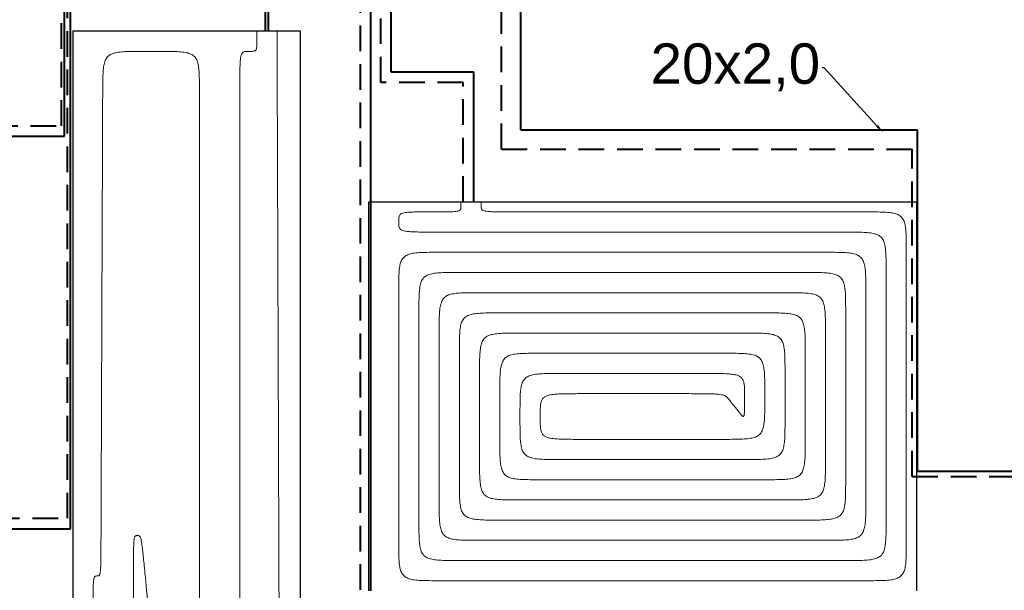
# Model space of a CAD drawing. Header units: millimetres. Extents: x 206445 to 335272, y 14092 to 100072.
# Tile 17 of 38: x 312843 to 317714, y 46504 to 49330. Entities that reach past the tile are written whole.
import ezdxf
from ezdxf import colors
from ezdxf.entities.mleader import LeaderData, LeaderLine
from ezdxf.lldxf.tags import DXFTag
from ezdxf.math import Vec2, Vec3

# ---------------------------------------------------------------- set-up
doc = ezdxf.new("R2010")
doc.units = ezdxf.units.MM
doc.linetypes.add('DASHED', pattern=[19.05, 12.7, -6.35])
for name, color, linetype, lineweight in [('IS - opis odnośnik 013', 230, 'Continuous', 13), ('IS_Rys.pętli_o.p._Powrót', 251, 'DASH', 0), ('IS_Rys.pętli_o.p._Zasilanie', 76, 'SOLID', 0)]:
    doc.layers.add(name, color=color, linetype=linetype, lineweight=lineweight)
doc.layers.add('IS_Ogrzewanie_płaszczyznowe', color=7, linetype='SOLID', true_color=0x008000)
doc.layers.add('IS_Powrót', color=5, linetype='DASHED', lineweight=35, true_color=0x0000ff)
doc.layers.add('IS_Zasilanie', color=1, linetype='SOLID', lineweight=35, true_color=0xff0000)
doc.styles.get("Standard").update_dxf_attribs({"font": 'arial.ttf'})
tags = doc.linetypes.add('DASH', pattern=[15, 10, -5]).pattern_tags.tags
tags[6:7] = [DXFTag(74, 4), DXFTag(75, 0), DXFTag(340, '0'), DXFTag(46, 0.0), DXFTag(50, 0.0), DXFTag(44, 0.0), DXFTag(45, 0.0)]
tags[4:5] = [DXFTag(74, 4), DXFTag(75, 0), DXFTag(340, '0'), DXFTag(46, 0.0), DXFTag(50, 0.0), DXFTag(44, 0.0), DXFTag(45, 0.0)]
tags = doc.linetypes.add('SOLID', pattern=[10, 10, 0]).pattern_tags.tags
tags[6:7] = [DXFTag(74, 4), DXFTag(75, 0), DXFTag(340, '0'), DXFTag(46, 0.0), DXFTag(50, 0.0), DXFTag(44, 0.0), DXFTag(45, 0.0)]
tags[4:5] = [DXFTag(74, 4), DXFTag(75, 0), DXFTag(340, '0'), DXFTag(46, 0.0), DXFTag(50, 0.0), DXFTag(44, 0.0), DXFTag(45, 0.0)]

msp = doc.modelspace()

# ---------------------------------------------------------------- linework, layer by layer
at = {"layer": 'IS_Ogrzewanie_płaszczyznowe'}
for p, q in [((314232.1, 49272.9), (313106.1, 49272.9)), ((313106.1, 49272.9), (313106.1, 44618.9)), ((314232.1, 44618.9), (314232.1, 49272.9)), ((314570, 46501.9), (314570, 48428.1)), ((314570, 48428.1), (317279, 48428.1)), ((317279, 48428.1), (317279, 46501.9))]:
    msp.add_line(p, q, dxfattribs=at)
at = {"layer": 'IS_Powrót', "color": 4, "lineweight": 40, "ltscale": 10}
for p, q in [((314528.9, 46506.5), (314528.9, 49942)), ((314628.9, 49019.2), (314628.9, 49942)), ((313049.2, 48804.5), (313049.2, 49865.9)), ((313079.2, 46860.8), (313079.2, 49765.9)), ((314058.5, 49272.9), (314058.5, 49665.9)), ((315037.7, 49019.2), (314628.9, 49019.2)), ((315037.7, 48428.1), (315037.7, 49019.2)), ((312706.7, 48804.5), (313049.2, 48804.5)), ((312715.3, 46860.8), (313079.2, 46860.8))]:
    msp.add_line(p, q, dxfattribs=at)
at = {"layer": 'IS_Powrót', "lineweight": 40, "ltscale": 10}
for p, q in [((315226.5, 48688.7), (315226.5, 49679.4)), ((315226.5, 48688.7, 0), (317258, 48688.7, 0)), ((317258, 47068.6), (317258, 48688.7)), ((317258, 47068.6), (320308.1, 47068.6))]:
    msp.add_line(p, q, dxfattribs=at)
at = {"layer": 'IS_Rys.pętli_o.p._Powrót', "ltscale": 10}
for points, knots in [([(314116.2, 49272.9), (314116.4, 49239.1), (314116.8, 49112.6), (314117.7, 48847.7), (314119.1, 48445.3), (314120.9, 47944.8), (314122.8, 47385.4), (314124.9, 46806.4), (314126.8, 46247), (314128.6, 45746.5), (314130, 45344.2), (314130.9, 45079.2), (314131.3, 44952.7), (314131.4, 44918.9)], [0, 0, 0, 0, 10.140861, 37.946448, 79.491266, 130.84982, 188.096616, 247.30616, 304.552956, 355.91151, 397.456328, 425.261915, 435.402776, 435.402776, 435.402776, 435.402776]), ([(313253.8, 48972.9), (313253.9, 48989.5), (313253.9, 49019.6), (313254.9, 49060.7), (313257.4, 49093.8), (313262.6, 49120.1), (313271.8, 49140.6), (313286.7, 49155.5), (313307.4, 49164.7), (313333.6, 49169.7), (313366.7, 49172.2), (313407.8, 49172.9), (313438, 49172.9), (313454.5, 49172.9)], [0, 0, 0, 0, 4.973784, 9.047666, 12.321925, 14.923574, 17.043756, 18.981201, 21.101384, 23.703033, 26.977291, 31.051174, 36.024958, 36.024958, 36.024958, 36.024958]), ([(313454.5, 49172.9), (313455.1, 49172.9), (313457.4, 49172.9), (313462.1, 49172.9), (313469.3, 49172.9), (313478.2, 49172.9), (313488.2, 49172.9), (313498.5, 49172.9), (313508.5, 49172.9), (313517.4, 49172.9), (313524.6, 49172.9), (313529.3, 49172.9), (313531.5, 49172.9), (313532.1, 49172.9)], [0, 0, 0, 0, 0.180736, 0.676304, 1.416739, 2.332081, 3.352367, 4.407633, 5.427919, 6.343261, 7.083696, 7.579264, 7.76, 7.76, 7.76, 7.76]), ([(313532.1, 49172.9), (313548.7, 49172.9), (313578.9, 49172.9), (313619.9, 49172.2), (313653, 49169.7), (313679.3, 49164.7), (313699.9, 49155.5), (313714.8, 49140.6), (313723.9, 49120.1), (313729, 49093.8), (313731.4, 49060.7), (313732.2, 49019.6), (313732.1, 48989.5), (313732.1, 48972.9)], [0, 0, 0, 0, 4.973727, 9.047211, 12.320392, 14.919985, 17.03704, 18.970826, 21.087881, 23.687474, 26.960655, 31.034139, 36.007866, 36.007866, 36.007866, 36.007866]), ([(313245.5, 46775.2), (313245.5, 46792.3), (313245.8, 46856.1), (313246.3, 46989.8), (313247, 47192.9), (313248, 47445.6), (313249.1, 47727.9), (313250.2, 48020.2), (313251.2, 48302.5), (313252.2, 48555.2), (313253, 48758.3), (313253.5, 48892), (313253.7, 48955.8), (313253.8, 48972.9)], [0, 0, 0, 0, 5.1187, 19.153845, 40.124004, 66.047743, 94.94363, 124.830234, 153.726121, 179.64986, 200.620018, 214.655164, 219.773864, 219.773864, 219.773864, 219.773864]), ([(313732.1, 48972.9), (313732.1, 48944.5), (313732.1, 48838.4), (313732.1, 48616), (313732.1, 48278.3), (313732.1, 47858.3), (313732.1, 47388.9), (313732.1, 46902.9), (313732.1, 46433.5), (313732.1, 46013.5), (313732.1, 45675.8), (313732.1, 45453.4), (313732.1, 45347.3), (313732.1, 45318.9)], [0, 0, 0, 0, 8.510443, 31.84553, 66.710894, 109.812171, 157.854996, 207.545004, 255.587829, 298.689106, 333.55447, 356.889557, 365.4, 365.4, 365.4, 365.4]), ([(315026.1, 48428.1), (315026.1, 48427.9), (315026.1, 48427.2), (315026.1, 48425.7), (315026.1, 48423.4), (315026.1, 48420.5), (315026.1, 48417.3), (315026.1, 48414), (315026.1, 48410.8), (315026.1, 48407.9), (315026.1, 48405.6), (315026.1, 48404.1), (315026.1, 48403.3), (315026.1, 48403.1)], [0, 0, 0, 0, 0.058227, 0.217881, 0.456424, 0.751315, 1.080015, 1.419985, 1.748685, 2.043576, 2.282119, 2.441773, 2.5, 2.5, 2.5, 2.5]), ([(314872, 48378.1), (314859.3, 48378.1), (314836.1, 48378.1), (314804.5, 48378), (314779.1, 48377.3), (314759.2, 48376.1), (314744.2, 48374), (314733.1, 48370.8), (314725.2, 48365.9), (314720.6, 48358.8), (314718.6, 48350.2), (314718, 48339.8), (314718, 48332.3), (314718, 48328.1)], [0, 0, 0, 0, 3.831122, 6.967889, 9.480543, 11.441546, 12.929246, 14.036601, 14.888715, 15.654514, 16.498833, 17.520084, 18.763564, 18.763564, 18.763564, 18.763564]), ([(315026.1, 48403.1), (315026.1, 48401.1), (315026.1, 48397.3), (315025.5, 48391.9), (315023.1, 48387.3), (315018.2, 48384), (315010.6, 48381.7), (314999.8, 48380.2), (314984.8, 48379.1), (314965, 48378.5), (314939.6, 48378.2), (314908, 48378.1), (314884.8, 48378.1), (314872, 48378.1)], [0, 0, 0, 0, 0.621821, 1.137244, 1.600375, 2.133443, 2.878689, 3.945736, 5.420141, 7.377445, 9.889339, 13.026024, 16.857144, 16.857144, 16.857144, 16.857144]), ([(314718, 48328.1), (314718, 48324), (314718, 48316.4), (314718.7, 48306), (314721.5, 48297.1), (314727.7, 48290.1), (314737.9, 48285.4), (314752.1, 48282.2), (314771.6, 48280.2), (314797.3, 48278.9), (314830.2, 48278.3), (314871.3, 48278.1), (314901.4, 48278.1), (314918, 48278.1)], [0, 0, 0, 0, 1.243517, 2.266968, 3.130694, 3.974586, 5.007917, 6.417394, 8.339442, 10.882687, 14.144174, 18.216386, 23.190091, 23.190091, 23.190091, 23.190091]), ([(314918, 48278.1), (314933.6, 48278.1), (314992, 48278.1), (315114.4, 48278.1), (315300.3, 48278.1), (315531.4, 48278.1), (315789.8, 48278.1), (316057.2, 48278.1), (316315.6, 48278.1), (316546.7, 48278.1), (316732.6, 48278.1), (316855, 48278.1), (316913.4, 48278.1), (316929, 48278.1)], [0, 0, 0, 0, 4.683795, 17.526458, 36.714908, 60.436063, 86.876841, 114.224159, 140.664937, 164.386092, 183.574542, 196.417205, 201.101, 201.101, 201.101, 201.101]), ([(316929, 48278.1), (316945.6, 48278.1), (316975.7, 48278.2), (317016.8, 48277.4), (317049.9, 48275), (317076.2, 48269.9), (317096.7, 48260.8), (317111.6, 48245.9), (317120.7, 48225.3), (317125.8, 48199), (317128.3, 48165.9), (317129, 48124.9), (317129, 48094.7), (317129, 48078.1)], [0, 0, 0, 0, 4.973727, 9.047211, 12.320392, 14.919985, 17.03704, 18.970826, 21.087881, 23.687474, 26.960655, 31.034139, 36.007866, 36.007866, 36.007866, 36.007866]), ([(314818, 47878.1), (314818, 47894.7), (314818, 47924.9), (314818.7, 47965.9), (314821.2, 47999), (314826.2, 48025.3), (314835.4, 48045.9), (314850.3, 48060.8), (314870.8, 48069.9), (314897.1, 48075), (314930.2, 48077.4), (314971.3, 48078.2), (315001.4, 48078.1), (315018, 48078.1)], [0, 0, 0, 0, 4.973727, 9.047211, 12.320392, 14.919985, 17.03704, 18.970826, 21.087881, 23.687474, 26.960655, 31.034139, 36.007866, 36.007866, 36.007866, 36.007866]), ([(315018, 48078.1), (315031.3, 48078.1), (315081, 48078.1), (315185.1, 48078.1), (315343.2, 48078.1), (315539.9, 48078.1), (315759.7, 48078.1), (315987.3, 48078.1), (316207.1, 48078.1), (316403.8, 48078.1), (316561.9, 48078.1), (316666, 48078.1), (316715.7, 48078.1), (316729, 48078.1)], [0, 0, 0, 0, 3.985072, 14.911883, 31.237823, 51.420285, 73.91666, 97.18434, 119.680715, 139.863177, 156.189117, 167.115928, 171.101, 171.101, 171.101, 171.101]), ([(316729, 48078.1), (316745.6, 48078.1), (316775.7, 48078.2), (316816.8, 48077.4), (316849.9, 48075), (316876.2, 48069.9), (316896.7, 48060.8), (316911.6, 48045.9), (316920.7, 48025.3), (316925.8, 47999), (316928.3, 47965.9), (316929, 47924.9), (316929, 47894.7), (316929, 47878.1)], [0, 0, 0, 0, 4.973727, 9.047211, 12.320392, 14.919985, 17.03704, 18.970826, 21.087881, 23.687474, 26.960655, 31.034139, 36.007866, 36.007866, 36.007866, 36.007866]), ([(317129, 48078.1), (317129, 48068.6), (317129, 48033), (317129, 47958.4), (317129, 47845.1), (317129, 47704.1), (317129, 47546.6), (317129, 47383.5), (317129, 47226), (317129, 47085), (317129, 46971.7), (317129, 46897.1), (317129, 46861.5), (317129, 46851.9)], [0, 0, 0, 0, 2.855913, 10.686642, 22.386672, 36.850488, 52.972577, 69.647423, 85.769512, 100.233328, 111.933358, 119.764087, 122.62, 122.62, 122.62, 122.62]), ([(314818, 46851.9), (314818, 46859.9), (314818, 46889.7), (314818, 46952.2), (314818, 47047), (314818, 47165), (314818, 47296.8), (314818, 47433.3), (314818, 47565.1), (314818, 47683.1), (314818, 47777.9), (314818, 47840.4), (314818, 47870.2), (314818, 47878.1)], [0, 0, 0, 0, 2.390098, 8.943591, 18.735282, 30.83997, 44.332457, 58.287543, 71.78003, 83.884718, 93.676409, 100.229902, 102.62, 102.62, 102.62, 102.62]), ([(315018, 47678.1), (315018, 47694.7), (315018, 47724.9), (315018.7, 47765.9), (315021.2, 47799), (315026.2, 47825.3), (315035.4, 47845.9), (315050.3, 47860.8), (315070.8, 47869.9), (315097.1, 47875), (315130.2, 47877.4), (315171.3, 47878.2), (315201.4, 47878.1), (315218, 47878.1)], [0, 0, 0, 0, 4.973727, 9.047211, 12.320392, 14.919985, 17.03704, 18.970826, 21.087881, 23.687474, 26.960655, 31.034139, 36.007866, 36.007866, 36.007866, 36.007866]), ([(315218, 47878.1), (315228.2, 47878.1), (315266.3, 47878.1), (315346, 47878.1), (315467.2, 47878.1), (315617.9, 47878.1), (315786.3, 47878.1), (315960.7, 47878.1), (316129.1, 47878.1), (316279.8, 47878.1), (316401, 47878.1), (316480.7, 47878.1), (316518.8, 47878.1), (316529, 47878.1)], [0, 0, 0, 0, 3.053442, 11.425782, 23.935044, 39.399249, 56.63642, 74.46458, 91.701751, 107.165956, 119.675218, 128.047558, 131.101, 131.101, 131.101, 131.101]), ([(316529, 47878.1), (316545.6, 47878.1), (316575.7, 47878.2), (316616.8, 47877.4), (316649.9, 47875), (316676.2, 47869.9), (316696.7, 47860.8), (316711.6, 47845.9), (316720.7, 47825.3), (316725.8, 47799), (316728.3, 47765.9), (316729, 47724.9), (316729, 47694.7), (316729, 47678.1)], [0, 0, 0, 0, 4.973727, 9.047211, 12.320392, 14.919985, 17.03704, 18.970826, 21.087881, 23.687474, 26.960655, 31.034139, 36.007866, 36.007866, 36.007866, 36.007866]), ([(316929, 47878.1), (316929, 47871.7), (316929, 47847.7), (316929, 47797.4), (316929, 47721.1), (316929, 47626.1), (316929, 47520), (316929, 47410.1), (316929, 47304), (316929, 47209), (316929, 47132.6), (316929, 47082.4), (316929, 47058.3), (316929, 47051.9)], [0, 0, 0, 0, 1.924282, 7.200541, 15.083892, 24.829452, 35.692337, 46.927663, 57.790548, 67.536108, 75.419459, 80.695718, 82.62, 82.62, 82.62, 82.62]), ([(315018, 47051.9), (315018, 47056.8), (315018, 47075), (315018, 47113.1), (315018, 47171), (315018, 47242.9), (315018, 47323.4), (315018, 47406.7), (315018, 47487.1), (315018, 47559.1), (315018, 47617), (315018, 47655.1), (315018, 47673.3), (315018, 47678.1)], [0, 0, 0, 0, 1.458467, 5.457491, 11.432502, 18.818933, 27.052216, 35.567784, 43.801067, 51.187498, 57.162509, 61.161533, 62.62, 62.62, 62.62, 62.62]), ([(315218, 47478.1), (315218, 47494.7), (315218, 47524.9), (315218.7, 47565.9), (315221.2, 47599), (315226.2, 47625.3), (315235.4, 47645.9), (315250.3, 47660.8), (315270.8, 47669.9), (315297.1, 47675), (315330.2, 47677.4), (315371.3, 47678.2), (315401.4, 47678.1), (315418, 47678.1)], [0, 0, 0, 0, 4.973727, 9.047211, 12.320392, 14.919985, 17.03704, 18.970826, 21.087881, 23.687474, 26.960655, 31.034139, 36.007866, 36.007866, 36.007866, 36.007866]), ([(315418, 47678.1), (315425.1, 47678.1), (315451.5, 47678.1), (315507, 47678.1), (315591.2, 47678.1), (315695.9, 47678.1), (315812.9, 47678.1), (315934.1, 47678.1), (316051.1, 47678.1), (316155.8, 47678.1), (316240, 47678.1), (316295.5, 47678.1), (316321.9, 47678.1), (316329, 47678.1)], [0, 0, 0, 0, 2.121811, 7.939681, 16.632264, 27.378212, 39.35618, 51.74482, 63.722788, 74.468736, 83.161319, 88.979189, 91.101, 91.101, 91.101, 91.101]), ([(316329, 47678.1), (316345.6, 47678.1), (316375.7, 47678.2), (316416.8, 47677.4), (316449.9, 47675), (316476.2, 47669.9), (316496.7, 47660.8), (316511.6, 47645.9), (316520.7, 47625.3), (316525.8, 47599), (316528.3, 47565.9), (316529, 47524.9), (316529, 47494.7), (316529, 47478.1)], [0, 0, 0, 0, 4.973727, 9.047211, 12.320392, 14.919985, 17.03704, 18.970826, 21.087881, 23.687474, 26.960655, 31.034139, 36.007866, 36.007866, 36.007866, 36.007866]), ([(316729, 47678.1), (316729, 47674.8), (316729, 47662.4), (316729, 47636.5), (316729, 47597.1), (316729, 47548.1), (316729, 47493.4), (316729, 47436.7), (316729, 47381.9), (316729, 47332.9), (316729, 47293.6), (316729, 47267.6), (316729, 47255.2), (316729, 47251.9)], [0, 0, 0, 0, 0.992652, 3.71444, 7.781112, 12.808415, 18.412096, 24.207904, 29.811585, 34.838888, 38.90556, 41.627348, 42.62, 42.62, 42.62, 42.62]), ([(315218, 47251.9), (315218, 47253.7), (315218, 47260.3), (315218, 47274), (315218, 47294.9), (315218, 47320.9), (315218, 47350), (315218, 47380.1), (315218, 47409.1), (315218, 47435.1), (315218, 47456), (315218, 47469.8), (315218, 47476.4), (315218, 47478.1)], [0, 0, 0, 0, 0.526837, 1.97139, 4.129722, 6.797896, 9.771976, 12.848024, 15.822104, 18.490278, 20.64861, 22.093163, 22.62, 22.62, 22.62, 22.62]), ([(315418, 47365), (315418, 47374.4), (315418, 47391.5), (315418.7, 47414.7), (315421.2, 47433.7), (315426.6, 47449.1), (315436.6, 47460.9), (315451.5, 47468.7), (315471.4, 47473.5), (315497.3, 47476.3), (315530.2, 47477.7), (315571.3, 47478.1), (315601.4, 47478.1), (315618, 47478.1)], [0, 0, 0, 0, 2.81267, 5.117858, 6.983759, 8.523681, 9.939578, 11.510468, 13.48795, 16.046783, 19.311484, 23.384044, 28.357755, 28.357755, 28.357755, 28.357755]), ([(315618, 47478.1), (315622, 47478.1), (315636.8, 47478.1), (315667.9, 47478.1), (315715.1, 47478.1), (315773.9, 47478.1), (315839.5, 47478.1), (315907.5, 47478.1), (315973.1, 47478.1), (316031.9, 47478.1), (316079.1, 47478.1), (316110.2, 47478.1), (316125, 47478.1), (316129, 47478.1)], [0, 0, 0, 0, 1.190181, 4.453581, 9.329484, 15.357175, 22.075939, 29.025061, 35.743825, 41.771516, 46.647419, 49.910819, 51.101, 51.101, 51.101, 51.101]), ([(316129, 47478.1), (316145.6, 47478.1), (316175.8, 47478.1), (316217, 47478), (316250.3, 47477.6), (316276.7, 47476.8), (316297.3, 47475.5), (316313.1, 47473.5), (316325.2, 47470.6), (316334.5, 47466.5), (316341.7, 47461), (316348, 47454.2), (316351.9, 47449.2), (316354, 47446.6)], [0, 0, 0, 0, 4.975583, 9.060891, 12.357592, 14.968007, 16.996083, 18.54945, 19.743179, 20.70407, 21.567177, 22.455935, 23.466399, 23.466399, 23.466399, 23.466399]), ([(316529, 47451.9), (316529, 47435.4), (316529, 47405.2), (316528.3, 47364.1), (316525.8, 47331), (316520.7, 47304.8), (316511.6, 47284.2), (316496.7, 47269.3), (316476.2, 47260.2), (316449.9, 47255.1), (316416.8, 47252.7), (316375.7, 47251.9), (316345.6, 47251.9), (316329, 47251.9)], [0, 0, 0, 0, 4.973727, 9.047211, 12.320392, 14.919985, 17.03704, 18.970826, 21.087881, 23.687474, 26.960655, 31.034139, 36.007866, 36.007866, 36.007866, 36.007866]), ([(316354, 47446.6), (316354.2, 47446.3), (316354.9, 47445.4), (316356.4, 47443.5), (316358.8, 47440.6), (316361.6, 47437), (316364.8, 47432.9), (316368.2, 47428.7), (316371.4, 47424.7), (316374.3, 47421), (316376.6, 47418.1), (316378.1, 47416.2), (316378.8, 47415.3), (316379, 47415)], [0, 0, 0, 0, 0.093755, 0.350826, 0.734919, 1.209744, 1.739007, 2.286416, 2.815679, 3.290503, 3.674597, 3.931667, 4.025422, 4.025422, 4.025422, 4.025422]), ([(316529, 47478.1), (316529, 47477.9), (316529, 47477.2), (316529, 47475.6), (316529, 47473.2), (316529, 47470.1), (316529, 47466.8), (316529, 47463.3), (316529, 47459.9), (316529, 47456.9), (316529, 47454.5), (316529, 47452.9), (316529, 47452.1), (316529, 47451.9)], [0, 0, 0, 0, 0.061022, 0.22834, 0.478332, 0.787378, 1.131856, 1.488144, 1.832622, 2.141668, 2.39166, 2.558978, 2.62, 2.62, 2.62, 2.62]), ([(315618, 47251.9), (315601.4, 47251.9), (315571.3, 47251.9), (315530.2, 47252.4), (315497.3, 47253.7), (315471.4, 47256.5), (315451.5, 47261.4), (315436.6, 47269.2), (315426.6, 47281), (315421.2, 47296.4), (315418.7, 47315.3), (315418, 47338.6), (315418, 47355.7), (315418, 47365)], [0, 0, 0, 0, 4.973711, 9.046272, 12.310973, 14.869805, 16.847288, 18.418178, 19.834074, 21.373997, 23.239897, 25.545086, 28.357755, 28.357755, 28.357755, 28.357755]), ([(315418, 47051.9), (315401.4, 47051.9), (315371.3, 47051.9), (315330.2, 47052.7), (315297.1, 47055.1), (315270.8, 47060.2), (315250.3, 47069.3), (315235.4, 47084.2), (315226.2, 47104.8), (315221.2, 47131), (315218.7, 47164.1), (315218, 47205.2), (315218, 47235.4), (315218, 47251.9)], [0, 0, 0, 0, 4.973727, 9.047211, 12.320392, 14.919985, 17.03704, 18.970826, 21.087881, 23.687474, 26.960655, 31.034139, 36.007866, 36.007866, 36.007866, 36.007866]), ([(316329, 47251.9), (316323.5, 47251.9), (316302.8, 47251.9), (316259.6, 47251.9), (316193.9, 47251.9), (316112.1, 47251.9), (316020.8, 47251.9), (315926.2, 47251.9), (315834.9, 47251.9), (315753.1, 47251.9), (315687.4, 47251.9), (315644.2, 47251.9), (315623.5, 47251.9), (315618, 47251.9)], [0, 0, 0, 0, 1.655996, 6.196631, 12.980874, 21.367693, 30.716059, 40.384941, 49.733307, 58.120126, 64.904369, 69.445004, 71.101, 71.101, 71.101, 71.101]), ([(316729, 47251.9), (316729, 47235.4), (316729, 47205.2), (316728.3, 47164.1), (316725.8, 47131), (316720.7, 47104.8), (316711.6, 47084.2), (316696.7, 47069.3), (316676.2, 47060.2), (316649.9, 47055.1), (316616.8, 47052.7), (316575.7, 47051.9), (316545.6, 47051.9), (316529, 47051.9)], [0, 0, 0, 0, 4.973727, 9.047211, 12.320392, 14.919985, 17.03704, 18.970826, 21.087881, 23.687474, 26.960655, 31.034139, 36.007866, 36.007866, 36.007866, 36.007866]), ([(315218, 46851.9), (315201.4, 46851.9), (315171.3, 46851.9), (315130.2, 46852.7), (315097.1, 46855.1), (315070.8, 46860.2), (315050.3, 46869.3), (315035.4, 46884.2), (315026.2, 46904.8), (315021.2, 46931), (315018.7, 46964.1), (315018, 47005.2), (315018, 47035.4), (315018, 47051.9)], [0, 0, 0, 0, 4.973727, 9.047211, 12.320392, 14.919985, 17.03704, 18.970826, 21.087881, 23.687474, 26.960655, 31.034139, 36.007866, 36.007866, 36.007866, 36.007866]), ([(316529, 47051.9), (316520.4, 47051.9), (316488.1, 47051.9), (316420.5, 47051.9), (316317.8, 47051.9), (316190.1, 47051.9), (316047.4, 47051.9), (315899.6, 47051.9), (315756.9, 47051.9), (315629.2, 47051.9), (315526.5, 47051.9), (315458.9, 47051.9), (315426.6, 47051.9), (315418, 47051.9)], [0, 0, 0, 0, 2.587627, 9.682732, 20.283654, 33.38873, 47.9963, 63.1047, 77.71227, 90.817346, 101.418268, 108.513373, 111.101, 111.101, 111.101, 111.101]), ([(316929, 47051.9), (316929, 47035.4), (316929, 47005.2), (316928.3, 46964.1), (316925.8, 46931), (316920.7, 46904.8), (316911.6, 46884.2), (316896.7, 46869.3), (316876.2, 46860.2), (316849.9, 46855.1), (316816.8, 46852.7), (316775.7, 46851.9), (316745.6, 46851.9), (316729, 46851.9)], [0, 0, 0, 0, 4.973727, 9.047211, 12.320392, 14.919985, 17.03704, 18.970826, 21.087881, 23.687474, 26.960655, 31.034139, 36.007866, 36.007866, 36.007866, 36.007866]), ([(315018, 46651.9), (315001.4, 46651.9), (314971.3, 46651.9), (314930.2, 46652.7), (314897.1, 46655.1), (314870.8, 46660.2), (314850.3, 46669.3), (314835.4, 46684.2), (314826.2, 46704.8), (314821.2, 46731), (314818.7, 46764.1), (314818, 46805.2), (314818, 46835.4), (314818, 46851.9)], [0, 0, 0, 0, 4.973727, 9.047211, 12.320392, 14.919985, 17.03704, 18.970826, 21.087881, 23.687474, 26.960655, 31.034139, 36.007866, 36.007866, 36.007866, 36.007866]), ([(316729, 46851.9), (316717.3, 46851.9), (316673.4, 46851.9), (316581.4, 46851.9), (316441.8, 46851.9), (316268.1, 46851.9), (316074, 46851.9), (315873, 46851.9), (315678.9, 46851.9), (315505.2, 46851.9), (315365.6, 46851.9), (315273.6, 46851.9), (315229.7, 46851.9), (315218, 46851.9)], [0, 0, 0, 0, 3.519257, 13.168832, 27.586434, 45.409767, 65.27654, 85.82446, 105.691233, 123.514566, 137.932168, 147.581743, 151.101, 151.101, 151.101, 151.101]), ([(317129, 46851.9), (317129, 46835.4), (317129, 46805.2), (317128.3, 46764.1), (317125.8, 46731), (317120.7, 46704.8), (317111.6, 46684.2), (317096.7, 46669.3), (317076.2, 46660.2), (317049.9, 46655.1), (317016.8, 46652.7), (316975.7, 46651.9), (316945.6, 46651.9), (316929, 46651.9)], [0, 0, 0, 0, 4.973727, 9.047211, 12.320392, 14.919985, 17.03704, 18.970826, 21.087881, 23.687474, 26.960655, 31.034139, 36.007866, 36.007866, 36.007866, 36.007866]), ([(313225.4, 46575.2), (313227, 46575.2), (313230, 46575.2), (313234.4, 46576.1), (313238, 46579.6), (313240.3, 46585.8), (313242, 46595.4), (313243.3, 46609.4), (313244.1, 46628.8), (313244.7, 46654.5), (313245.1, 46687.4), (313245.3, 46728.5), (313245.4, 46758.6), (313245.5, 46775.2)], [0, 0, 0, 0, 0.479757, 0.886543, 1.311977, 1.920307, 2.855873, 4.230102, 6.14082, 8.681033, 11.941959, 16.014136, 20.987846, 20.987846, 20.987846, 20.987846]), ([(316929, 46651.9), (316914.2, 46651.9), (316858.7, 46651.9), (316742.4, 46651.9), (316565.8, 46651.9), (316346.1, 46651.9), (316100.6, 46651.9), (315846.4, 46651.9), (315600.9, 46651.9), (315381.2, 46651.9), (315204.6, 46651.9), (315088.3, 46651.9), (315032.8, 46651.9), (315018, 46651.9)], [0, 0, 0, 0, 4.450887, 16.654933, 34.889213, 57.430804, 82.556781, 108.544219, 133.670196, 156.211787, 174.446067, 186.650113, 191.101, 191.101, 191.101, 191.101]), ([(313206.1, 46375.2), (313206.1, 46391.8), (313206.1, 46421.9), (313206.2, 46462.9), (313206.5, 46495.9), (313206.9, 46521.6), (313207.7, 46540.9), (313208.9, 46555), (313210.6, 46564.6), (313212.9, 46570.8), (313216.5, 46574.3), (313220.9, 46575.2), (313223.8, 46575.2), (313225.4, 46575.2)], [0, 0, 0, 0, 4.973704, 9.045843, 12.306665, 14.846675, 16.757059, 18.130791, 19.065674, 19.673155, 20.09779, 20.504191, 20.983891, 20.983891, 20.983891, 20.983891])]:
    msp.add_open_spline(points, degree=3, knots=knots, dxfattribs=at)
at = {"layer": 'IS_Rys.pętli_o.p._Zasilanie', "ltscale": 10}
for points, knots in [([(314016.2, 49272.9), (314016.2, 49272.5), (314016.2, 49271.1), (314016.2, 49268), (314016.2, 49263.4), (314016.2, 49257.7), (314016.2, 49251.2), (314016.2, 49244.6), (314016.2, 49238.2), (314016.2, 49232.4), (314016.2, 49227.8), (314016.2, 49224.8), (314016.2, 49223.3), (314016.2, 49222.9)], [0, 0, 0, 0, 0.116454, 0.435763, 0.912847, 1.50263, 2.16003, 2.83997, 3.49737, 4.087153, 4.564237, 4.883546, 5, 5, 5, 5]), ([(314016.2, 49222.9), (314016.2, 49218.8), (314016.3, 49211.2), (314016.1, 49201), (314015.6, 49192.7), (314014.5, 49186.2), (314012.7, 49181.1), (314009.6, 49177.3), (314005.2, 49175), (313999.6, 49173.7), (313992.7, 49173.1), (313984, 49172.9), (313977.7, 49172.9), (313974.2, 49172.9)], [0, 0, 0, 0, 1.24343, 2.261702, 3.079085, 3.724618, 4.239156, 4.685825, 5.14788, 5.699593, 6.388862, 7.24543, 8.291158, 8.291158, 8.291158, 8.291158]), ([(313974.2, 49172.9), (313970.7, 49172.9), (313964.3, 49172.9), (313955.5, 49172.2), (313947.9, 49169.3), (313942.1, 49162.9), (313938.2, 49152.9), (313935.6, 49138.8), (313933.8, 49119.3), (313932.8, 49093.6), (313932.3, 49060.7), (313932.1, 49019.6), (313932.1, 48989.5), (313932.1, 48972.9)], [0, 0, 0, 0, 1.045829, 1.908431, 2.651066, 3.421893, 4.422467, 5.819756, 7.737801, 10.279934, 13.541193, 17.613379, 22.587084, 22.587084, 22.587084, 22.587084]), ([(313932.1, 48972.9), (313932.1, 48943), (313932.1, 48831), (313932.1, 48596.5), (313932.1, 48240.3), (313932.1, 47797.3), (313932.1, 47302.2), (313932.1, 46789.7), (313932.1, 46294.5), (313932.1, 45851.5), (313932.1, 45495.3), (313932.1, 45260.8), (313932.1, 45148.8), (313932.1, 45118.9)], [0, 0, 0, 0, 8.976258, 33.58858, 70.362284, 115.82269, 166.495116, 218.904884, 269.57731, 315.037716, 351.81142, 376.423742, 385.4, 385.4, 385.4, 385.4]), ([(315126.1, 48428.1), (315126.1, 48427.9), (315126.1, 48427.2), (315126.1, 48425.7), (315126.1, 48423.4), (315126.1, 48420.5), (315126.1, 48417.3), (315126.1, 48414), (315126.1, 48410.8), (315126.1, 48407.9), (315126.1, 48405.6), (315126.1, 48404.1), (315126.1, 48403.3), (315126.1, 48403.1)], [0, 0, 0, 0, 0.058227, 0.217881, 0.456424, 0.751315, 1.080015, 1.419985, 1.748685, 2.043576, 2.282119, 2.441773, 2.5, 2.5, 2.5, 2.5]), ([(315126.1, 48403.1), (315126.1, 48401.1), (315126.1, 48397.3), (315126.9, 48391.8), (315130.2, 48387.1), (315136.6, 48383.9), (315146.3, 48381.7), (315160.3, 48380.2), (315179.7, 48379.1), (315205.4, 48378.5), (315238.3, 48378.2), (315279.4, 48378.1), (315309.5, 48378.1), (315326.1, 48378.1)], [0, 0, 0, 0, 0.621895, 1.141664, 1.639297, 2.279506, 3.226642, 4.604676, 6.516452, 9.056847, 12.317749, 16.389896, 21.3636, 21.3636, 21.3636, 21.3636]), ([(315326.1, 48378.1), (315339.3, 48378.1), (315388.8, 48378.1), (315492.4, 48378.1), (315649.8, 48378.1), (315845.5, 48378.1), (316064.3, 48378.1), (316290.8, 48378.1), (316509.6, 48378.1), (316705.3, 48378.1), (316862.7, 48378.1), (316966.3, 48378.1), (317015.8, 48378.1), (317029, 48378.1)], [0, 0, 0, 0, 3.966183, 14.841202, 31.08976, 51.176559, 73.566304, 96.723696, 119.113441, 139.20024, 155.448798, 166.323817, 170.29, 170.29, 170.29, 170.29]), ([(317029, 48378.1), (317045.6, 48378.1), (317075.7, 48378.2), (317116.8, 48377.4), (317149.9, 48375), (317176.2, 48369.9), (317196.7, 48360.8), (317211.6, 48345.9), (317220.7, 48325.3), (317225.8, 48299), (317228.3, 48265.9), (317229, 48224.9), (317229, 48194.7), (317229, 48178.1)], [0, 0, 0, 0, 4.973727, 9.047211, 12.320392, 14.919985, 17.03704, 18.970826, 21.087881, 23.687474, 26.960655, 31.034139, 36.007866, 36.007866, 36.007866, 36.007866]), ([(314718, 47978.1), (314718, 47994.7), (314718, 48024.9), (314718.7, 48065.9), (314721.2, 48099), (314726.2, 48125.3), (314735.4, 48145.9), (314750.3, 48160.8), (314770.8, 48169.9), (314797.1, 48175), (314830.2, 48177.4), (314871.3, 48178.2), (314901.4, 48178.1), (314918, 48178.1)], [0, 0, 0, 0, 4.973727, 9.047211, 12.320392, 14.919985, 17.03704, 18.970826, 21.087881, 23.687474, 26.960655, 31.034139, 36.007866, 36.007866, 36.007866, 36.007866]), ([(314918, 48178.1), (314932.8, 48178.1), (314988.3, 48178.1), (315104.6, 48178.1), (315281.2, 48178.1), (315500.9, 48178.1), (315746.4, 48178.1), (316000.6, 48178.1), (316246.1, 48178.1), (316465.8, 48178.1), (316642.4, 48178.1), (316758.7, 48178.1), (316814.2, 48178.1), (316829, 48178.1)], [0, 0, 0, 0, 4.450887, 16.654933, 34.889213, 57.430804, 82.556781, 108.544219, 133.670196, 156.211787, 174.446067, 186.650113, 191.101, 191.101, 191.101, 191.101]), ([(316829, 48178.1), (316845.6, 48178.1), (316875.7, 48178.2), (316916.8, 48177.4), (316949.9, 48175), (316976.2, 48169.9), (316996.7, 48160.8), (317011.6, 48145.9), (317020.7, 48125.3), (317025.8, 48099), (317028.3, 48065.9), (317029, 48024.9), (317029, 47994.7), (317029, 47978.1)], [0, 0, 0, 0, 4.973727, 9.047211, 12.320392, 14.919985, 17.03704, 18.970826, 21.087881, 23.687474, 26.960655, 31.034139, 36.007866, 36.007866, 36.007866, 36.007866]), ([(317229, 48178.1), (317229, 48167.1), (317229, 48125.6), (317229, 48038.8), (317229, 47907), (317229, 47743.1), (317229, 47559.9), (317229, 47370.2), (317229, 47187), (317229, 47023), (317229, 46891.2), (317229, 46804.4), (317229, 46763), (317229, 46751.9)], [0, 0, 0, 0, 3.321728, 12.429692, 26.038062, 42.861007, 61.612697, 81.007303, 99.758993, 116.581938, 130.190308, 139.298272, 142.62, 142.62, 142.62, 142.62]), ([(314718, 46751.9), (314718, 46761.5), (314718, 46797.1), (314718, 46871.7), (314718, 46985), (314718, 47126), (314718, 47283.5), (314718, 47446.6), (314718, 47604.1), (314718, 47745.1), (314718, 47858.4), (314718, 47933), (314718, 47968.6), (314718, 47978.1)], [0, 0, 0, 0, 2.855913, 10.686642, 22.386672, 36.850488, 52.972577, 69.647423, 85.769512, 100.233328, 111.933358, 119.764087, 122.62, 122.62, 122.62, 122.62]), ([(314918, 47778.1), (314918, 47794.7), (314918, 47824.9), (314918.7, 47865.9), (314921.2, 47899), (314926.2, 47925.3), (314935.4, 47945.9), (314950.3, 47960.8), (314970.8, 47969.9), (314997.1, 47975), (315030.2, 47977.4), (315071.3, 47978.2), (315101.4, 47978.1), (315118, 47978.1)], [0, 0, 0, 0, 4.973727, 9.047211, 12.320392, 14.919985, 17.03704, 18.970826, 21.087881, 23.687474, 26.960655, 31.034139, 36.007866, 36.007866, 36.007866, 36.007866]), ([(315118, 47978.1), (315129.7, 47978.1), (315173.6, 47978.1), (315265.6, 47978.1), (315405.2, 47978.1), (315578.9, 47978.1), (315773, 47978.1), (315974, 47978.1), (316168.1, 47978.1), (316341.8, 47978.1), (316481.4, 47978.1), (316573.4, 47978.1), (316617.3, 47978.1), (316629, 47978.1)], [0, 0, 0, 0, 3.519257, 13.168832, 27.586434, 45.409767, 65.27654, 85.82446, 105.691233, 123.514566, 137.932168, 147.581743, 151.101, 151.101, 151.101, 151.101]), ([(316629, 47978.1), (316645.6, 47978.1), (316675.7, 47978.2), (316716.8, 47977.4), (316749.9, 47975), (316776.2, 47969.9), (316796.7, 47960.8), (316811.6, 47945.9), (316820.7, 47925.3), (316825.8, 47899), (316828.3, 47865.9), (316829, 47824.9), (316829, 47794.7), (316829, 47778.1)], [0, 0, 0, 0, 4.973727, 9.047211, 12.320392, 14.919985, 17.03704, 18.970826, 21.087881, 23.687474, 26.960655, 31.034139, 36.007866, 36.007866, 36.007866, 36.007866]), ([(317029, 47978.1), (317029, 47970.2), (317029, 47940.4), (317029, 47877.9), (317029, 47783.1), (317029, 47665.1), (317029, 47533.3), (317029, 47396.8), (317029, 47265), (317029, 47147), (317029, 47052.2), (317029, 46989.7), (317029, 46959.9), (317029, 46951.9)], [0, 0, 0, 0, 2.390098, 8.943591, 18.735282, 30.83997, 44.332457, 58.287543, 71.78003, 83.884718, 93.676409, 100.229902, 102.62, 102.62, 102.62, 102.62]), ([(314918, 46951.9), (314918, 46958.3), (314918, 46982.4), (314918, 47032.6), (314918, 47109), (314918, 47204), (314918, 47310.1), (314918, 47420), (314918, 47526.1), (314918, 47621.1), (314918, 47697.4), (314918, 47747.7), (314918, 47771.7), (314918, 47778.1)], [0, 0, 0, 0, 1.924282, 7.200541, 15.083892, 24.829452, 35.692337, 46.927663, 57.790548, 67.536108, 75.419459, 80.695718, 82.62, 82.62, 82.62, 82.62]), ([(315118, 47578.1), (315118, 47594.7), (315118, 47624.9), (315118.7, 47665.9), (315121.2, 47699), (315126.2, 47725.3), (315135.4, 47745.9), (315150.3, 47760.8), (315170.8, 47769.9), (315197.1, 47775), (315230.2, 47777.4), (315271.3, 47778.2), (315301.4, 47778.1), (315318, 47778.1)], [0, 0, 0, 0, 4.973727, 9.047211, 12.320392, 14.919985, 17.03704, 18.970826, 21.087881, 23.687474, 26.960655, 31.034139, 36.007866, 36.007866, 36.007866, 36.007866]), ([(315318, 47778.1), (315326.6, 47778.1), (315358.9, 47778.1), (315426.5, 47778.1), (315529.2, 47778.1), (315656.9, 47778.1), (315799.6, 47778.1), (315947.4, 47778.1), (316090.1, 47778.1), (316217.8, 47778.1), (316320.5, 47778.1), (316388.1, 47778.1), (316420.4, 47778.1), (316429, 47778.1)], [0, 0, 0, 0, 2.587627, 9.682732, 20.283654, 33.38873, 47.9963, 63.1047, 77.71227, 90.817346, 101.418268, 108.513373, 111.101, 111.101, 111.101, 111.101]), ([(316429, 47778.1), (316445.6, 47778.1), (316475.7, 47778.2), (316516.8, 47777.4), (316549.9, 47775), (316576.2, 47769.9), (316596.7, 47760.8), (316611.6, 47745.9), (316620.7, 47725.3), (316625.8, 47699), (316628.3, 47665.9), (316629, 47624.9), (316629, 47594.7), (316629, 47578.1)], [0, 0, 0, 0, 4.973727, 9.047211, 12.320392, 14.919985, 17.03704, 18.970826, 21.087881, 23.687474, 26.960655, 31.034139, 36.007866, 36.007866, 36.007866, 36.007866]), ([(316829, 47778.1), (316829, 47773.3), (316829, 47755.1), (316829, 47717), (316829, 47659.1), (316829, 47587.1), (316829, 47506.7), (316829, 47423.4), (316829, 47342.9), (316829, 47271), (316829, 47213.1), (316829, 47175), (316829, 47156.8), (316829, 47151.9)], [0, 0, 0, 0, 1.458467, 5.457491, 11.432502, 18.818933, 27.052216, 35.567784, 43.801067, 51.187498, 57.162509, 61.161533, 62.62, 62.62, 62.62, 62.62]), ([(315118, 47151.9), (315118, 47155.2), (315118, 47167.6), (315118, 47193.6), (315118, 47232.9), (315118, 47281.9), (315118, 47336.7), (315118, 47393.4), (315118, 47448.1), (315118, 47497.1), (315118, 47536.5), (315118, 47562.4), (315118, 47574.8), (315118, 47578.1)], [0, 0, 0, 0, 0.992652, 3.71444, 7.781112, 12.808415, 18.412096, 24.207904, 29.811585, 34.838888, 38.90556, 41.627348, 42.62, 42.62, 42.62, 42.62]), ([(315318, 47378.1), (315318, 47394.7), (315318, 47424.9), (315318.7, 47465.9), (315321.2, 47499), (315326.2, 47525.3), (315335.4, 47545.9), (315350.3, 47560.8), (315370.8, 47569.9), (315397.1, 47575), (315430.2, 47577.4), (315471.3, 47578.2), (315501.4, 47578.1), (315518, 47578.1)], [0, 0, 0, 0, 4.973727, 9.047211, 12.320392, 14.919985, 17.03704, 18.970826, 21.087881, 23.687474, 26.960655, 31.034139, 36.007866, 36.007866, 36.007866, 36.007866]), ([(315518, 47578.1), (315523.5, 47578.1), (315544.2, 47578.1), (315587.4, 47578.1), (315653.1, 47578.1), (315734.9, 47578.1), (315826.2, 47578.1), (315920.8, 47578.1), (316012.1, 47578.1), (316093.9, 47578.1), (316159.6, 47578.1), (316202.8, 47578.1), (316223.5, 47578.1), (316229, 47578.1)], [0, 0, 0, 0, 1.655996, 6.196631, 12.980874, 21.367693, 30.716059, 40.384941, 49.733307, 58.120126, 64.904369, 69.445004, 71.101, 71.101, 71.101, 71.101]), ([(316229, 47578.1), (316245.6, 47578.1), (316275.7, 47578.1), (316316.8, 47577.7), (316349.7, 47576.3), (316375.6, 47573.5), (316395.5, 47568.7), (316410.4, 47560.9), (316420.4, 47549.1), (316425.8, 47533.7), (316428.3, 47514.7), (316429, 47491.5), (316429, 47474.4), (316429, 47465)], [0, 0, 0, 0, 4.973711, 9.046272, 12.310973, 14.869805, 16.847288, 18.418178, 19.834074, 21.373997, 23.239897, 25.545086, 28.357755, 28.357755, 28.357755, 28.357755]), ([(316629, 47578.1), (316629, 47576.4), (316629, 47569.8), (316629, 47556), (316629, 47535.1), (316629, 47509.1), (316629, 47480.1), (316629, 47450), (316629, 47420.9), (316629, 47394.9), (316629, 47374), (316629, 47360.3), (316629, 47353.7), (316629, 47351.9)], [0, 0, 0, 0, 0.526837, 1.97139, 4.129722, 6.797896, 9.771976, 12.848024, 15.822104, 18.490278, 20.64861, 22.093163, 22.62, 22.62, 22.62, 22.62]), ([(316429, 47465), (316429, 47455.7), (316429, 47438.7), (316428.9, 47415.7), (316428.6, 47397.6), (316428.1, 47384), (316426.9, 47374.4), (316425.8, 47368.4), (316422.7, 47364.8), (316418.5, 47366.6), (316414.8, 47370.4), (316409.7, 47376.3), (316406.1, 47380.9), (316404, 47383.5)], [0, 0, 0, 0, 2.81026, 5.096492, 6.895738, 8.245879, 9.187448, 9.770613, 10.093291, 10.422216, 10.961369, 11.735233, 12.72965, 12.72965, 12.72965, 12.72965]), ([(316404, 47383.5), (316403.8, 47383.7), (316403.1, 47384.6), (316401.6, 47386.6), (316399.3, 47389.5), (316396.4, 47393.1), (316393.2, 47397.2), (316389.8, 47401.4), (316386.6, 47405.4), (316383.8, 47409), (316381.4, 47412), (316379.9, 47413.9), (316379.2, 47414.8), (316379, 47415)], [0, 0, 0, 0, 0.093755, 0.350826, 0.734919, 1.209744, 1.739007, 2.286416, 2.815679, 3.290503, 3.674597, 3.931667, 4.025422, 4.025422, 4.025422, 4.025422]), ([(315318, 47351.9), (315318, 47352.1), (315318, 47352.9), (315318, 47354.5), (315318, 47356.9), (315318, 47359.9), (315318, 47363.3), (315318, 47366.8), (315318, 47370.1), (315318, 47373.2), (315318, 47375.6), (315318, 47377.2), (315318, 47377.9), (315318, 47378.1)], [0, 0, 0, 0, 0.061022, 0.22834, 0.478332, 0.787378, 1.131856, 1.488144, 1.832622, 2.141668, 2.39166, 2.558978, 2.62, 2.62, 2.62, 2.62]), ([(315518, 47151.9), (315501.4, 47151.9), (315471.3, 47151.9), (315430.2, 47152.7), (315397.1, 47155.1), (315370.8, 47160.2), (315350.3, 47169.3), (315335.4, 47184.2), (315326.2, 47204.8), (315321.2, 47231), (315318.7, 47264.1), (315318, 47305.2), (315318, 47335.4), (315318, 47351.9)], [0, 0, 0, 0, 4.973727, 9.047211, 12.320392, 14.919985, 17.03704, 18.970826, 21.087881, 23.687474, 26.960655, 31.034139, 36.007866, 36.007866, 36.007866, 36.007866]), ([(316629, 47351.9), (316629, 47335.4), (316629, 47305.2), (316628.3, 47264.1), (316625.8, 47231), (316620.7, 47204.8), (316611.6, 47184.2), (316596.7, 47169.3), (316576.2, 47160.2), (316549.9, 47155.1), (316516.8, 47152.7), (316475.7, 47151.9), (316445.6, 47151.9), (316429, 47151.9)], [0, 0, 0, 0, 4.973727, 9.047211, 12.320392, 14.919985, 17.03704, 18.970826, 21.087881, 23.687474, 26.960655, 31.034139, 36.007866, 36.007866, 36.007866, 36.007866]), ([(315318, 46951.9), (315301.4, 46951.9), (315271.3, 46951.9), (315230.2, 46952.7), (315197.1, 46955.1), (315170.8, 46960.2), (315150.3, 46969.3), (315135.4, 46984.2), (315126.2, 47004.8), (315121.2, 47031), (315118.7, 47064.1), (315118, 47105.2), (315118, 47135.4), (315118, 47151.9)], [0, 0, 0, 0, 4.973727, 9.047211, 12.320392, 14.919985, 17.03704, 18.970826, 21.087881, 23.687474, 26.960655, 31.034139, 36.007866, 36.007866, 36.007866, 36.007866]), ([(316429, 47151.9), (316421.9, 47151.9), (316395.5, 47151.9), (316340, 47151.9), (316255.8, 47151.9), (316151.1, 47151.9), (316034.1, 47151.9), (315912.9, 47151.9), (315795.9, 47151.9), (315691.2, 47151.9), (315607, 47151.9), (315551.5, 47151.9), (315525.1, 47151.9), (315518, 47151.9)], [0, 0, 0, 0, 2.121811, 7.939681, 16.632264, 27.378212, 39.35618, 51.74482, 63.722788, 74.468736, 83.161319, 88.979189, 91.101, 91.101, 91.101, 91.101]), ([(316829, 47151.9), (316829, 47135.4), (316829, 47105.2), (316828.3, 47064.1), (316825.8, 47031), (316820.7, 47004.8), (316811.6, 46984.2), (316796.7, 46969.3), (316776.2, 46960.2), (316749.9, 46955.1), (316716.8, 46952.7), (316675.7, 46951.9), (316645.6, 46951.9), (316629, 46951.9)], [0, 0, 0, 0, 4.973727, 9.047211, 12.320392, 14.919985, 17.03704, 18.970826, 21.087881, 23.687474, 26.960655, 31.034139, 36.007866, 36.007866, 36.007866, 36.007866]), ([(315118, 46751.9), (315101.4, 46751.9), (315071.3, 46751.9), (315030.2, 46752.7), (314997.1, 46755.1), (314970.8, 46760.2), (314950.3, 46769.3), (314935.4, 46784.2), (314926.2, 46804.8), (314921.2, 46831), (314918.7, 46864.1), (314918, 46905.2), (314918, 46935.4), (314918, 46951.9)], [0, 0, 0, 0, 4.973727, 9.047211, 12.320392, 14.919985, 17.03704, 18.970826, 21.087881, 23.687474, 26.960655, 31.034139, 36.007866, 36.007866, 36.007866, 36.007866]), ([(316629, 46951.9), (316618.8, 46951.9), (316580.7, 46951.9), (316501, 46951.9), (316379.8, 46951.9), (316229.1, 46951.9), (316060.7, 46951.9), (315886.3, 46951.9), (315717.9, 46951.9), (315567.2, 46951.9), (315446, 46951.9), (315366.3, 46951.9), (315328.2, 46951.9), (315318, 46951.9)], [0, 0, 0, 0, 3.053442, 11.425782, 23.935044, 39.399249, 56.63642, 74.46458, 91.701751, 107.165956, 119.675218, 128.047558, 131.101, 131.101, 131.101, 131.101]), ([(317029, 46951.9), (317029, 46935.4), (317029, 46905.2), (317028.3, 46864.1), (317025.8, 46831), (317020.7, 46804.8), (317011.6, 46784.2), (316996.7, 46769.3), (316976.2, 46760.2), (316949.9, 46755.1), (316916.8, 46752.7), (316875.7, 46751.9), (316845.6, 46751.9), (316829, 46751.9)], [0, 0, 0, 0, 4.973727, 9.047211, 12.320392, 14.919985, 17.03704, 18.970826, 21.087881, 23.687474, 26.960655, 31.034139, 36.007866, 36.007866, 36.007866, 36.007866]), ([(313406.1, 46575.2), (313406.1, 46591.8), (313406.1, 46621.9), (313406.2, 46662.9), (313406.5, 46695.9), (313406.9, 46721.6), (313407.7, 46740.9), (313408.9, 46755), (313410.6, 46764.6), (313412.9, 46770.8), (313416.5, 46774.3), (313420.9, 46775.2), (313423.8, 46775.2), (313425.4, 46775.2)], [0, 0, 0, 0, 4.973704, 9.045843, 12.306665, 14.846675, 16.757059, 18.130791, 19.065674, 19.673155, 20.09779, 20.504191, 20.983891, 20.983891, 20.983891, 20.983891]), ([(313425.4, 46775.2), (313427, 46775.2), (313430, 46775.2), (313434.5, 46774.3), (313438.4, 46770.9), (313441.3, 46764.7), (313443.9, 46755.1), (313446.4, 46741.1), (313449.1, 46721.8), (313452.1, 46696.2), (313455.5, 46663.5), (313459.6, 46622.6), (313462.5, 46592.6), (313464.1, 46576.1)], [0, 0, 0, 0, 0.481155, 0.897296, 1.34196, 1.970802, 2.923021, 4.309423, 6.228351, 8.773554, 12.037045, 16.110167, 21.084012, 21.084012, 21.084012, 21.084012]), ([(314918, 46551.9), (314901.4, 46551.9), (314871.3, 46551.9), (314830.2, 46552.7), (314797.1, 46555.1), (314770.8, 46560.2), (314750.3, 46569.3), (314735.4, 46584.2), (314726.2, 46604.8), (314721.2, 46631), (314718.7, 46664.1), (314718, 46705.2), (314718, 46735.4), (314718, 46751.9)], [0, 0, 0, 0, 4.973727, 9.047211, 12.320392, 14.919985, 17.03704, 18.970826, 21.087881, 23.687474, 26.960655, 31.034139, 36.007866, 36.007866, 36.007866, 36.007866]), ([(316829, 46751.9), (316815.7, 46751.9), (316766, 46751.9), (316661.9, 46751.9), (316503.8, 46751.9), (316307.1, 46751.9), (316087.3, 46751.9), (315859.7, 46751.9), (315639.9, 46751.9), (315443.2, 46751.9), (315285.1, 46751.9), (315181, 46751.9), (315131.3, 46751.9), (315118, 46751.9)], [0, 0, 0, 0, 3.985072, 14.911883, 31.237823, 51.420285, 73.91666, 97.18434, 119.680715, 139.863177, 156.189117, 167.115928, 171.101, 171.101, 171.101, 171.101]), ([(317229, 46751.9), (317229, 46735.4), (317229, 46705.2), (317228.3, 46664.1), (317225.8, 46631), (317220.7, 46604.8), (317211.6, 46584.2), (317196.7, 46569.3), (317176.2, 46560.2), (317149.9, 46555.1), (317116.8, 46552.7), (317075.7, 46551.9), (317045.6, 46551.9), (317029, 46551.9)], [0, 0, 0, 0, 4.973727, 9.047211, 12.320392, 14.919985, 17.03704, 18.970826, 21.087881, 23.687474, 26.960655, 31.034139, 36.007866, 36.007866, 36.007866, 36.007866]), ([(313406.1, 45118.9), (313406.1, 45130.2), (313406.1, 45172.5), (313406.1, 45261.1), (313406.1, 45395.7), (313406.1, 45563.1), (313406.1, 45750.2), (313406.1, 45943.9), (313406.1, 46131), (313406.1, 46298.4), (313406.1, 46433), (313406.1, 46521.6), (313406.1, 46563.9), (313406.1, 46575.2)], [0, 0, 0, 0, 3.391787, 12.691847, 26.587231, 43.764989, 62.912171, 82.715829, 101.863011, 119.040769, 132.936153, 142.236213, 145.628, 145.628, 145.628, 145.628]), ([(313464.1, 46576.1), (313464.6, 46571.2), (313466.4, 46553), (313470.1, 46514.7), (313475.8, 46456.6), (313482.8, 46384.2), (313490.7, 46303.4), (313498.8, 46219.8), (313506.7, 46138.9), (313513.8, 46066.6), (313519.4, 46008.5), (313523.2, 45970.2), (313524.9, 45951.9), (313525.4, 45947)], [0, 0, 0, 0, 1.472127, 5.508602, 11.539572, 18.995181, 27.305573, 35.900892, 44.211284, 51.666892, 57.697862, 61.734338, 63.206465, 63.206465, 63.206465, 63.206465]), ([(317029, 46551.9), (317012.6, 46551.9), (316951.3, 46551.9), (316822.8, 46551.9), (316627.7, 46551.9), (316385.1, 46551.9), (316113.9, 46551.9), (315833.1, 46551.9), (315561.9, 46551.9), (315319.3, 46551.9), (315124.2, 46551.9), (314995.7, 46551.9), (314934.4, 46551.9), (314918, 46551.9)], [0, 0, 0, 0, 4.916702, 18.397983, 38.540603, 63.441322, 91.196901, 119.904099, 147.659678, 172.560397, 192.703017, 206.184298, 211.101, 211.101, 211.101, 211.101])]:
    msp.add_open_spline(points, degree=3, knots=knots, dxfattribs=at)
at = {"layer": 'IS_Zasilanie', "color": 30, "lineweight": 40, "ltscale": 10}
for p, q in [((314580.3, 46501.9), (314580.3, 49942)), ((314680.3, 49070.6), (314680.3, 49942)), ((313064.2, 48753.1), (313064.2, 49814.5)), ((313094.2, 46809.4), (313094.2, 49714.5)), ((314073.5, 49272.5), (314073.5, 49614.5)), ((315089.1, 49070.6), (314680.3, 49070.6)), ((315089.1, 48428.1), (315089.1, 49070.6)), ((312706.7, 48753.1), (313064.2, 48753.1)), ((312715.3, 46809.4), (313094.2, 46809.4))]:
    msp.add_line(p, q, dxfattribs=at)
at = {"layer": 'IS_Zasilanie', "lineweight": 40}
for p, q in [((315321.8, 48784), (315321.8, 49505.6)), ((315321.8, 48784, 0), (317285.1, 48784, 0)), ((317285.1, 47093.8), (317285.1, 48784)), ((317285.1, 47093.8), (320310.9, 47093.8))]:
    msp.add_line(p, q, dxfattribs=at)

# ---------------------------------------------------------------- leaders
at = {"layer": 'IS - opis odnośnik 013'}
ml = msp.add_multileader_mtext('Standard', dxfattribs=at)
ml.set_content('20x2,0', color=256)
ml.set_leader_properties()
ml.build(insert=Vec2(0, 0))
ml.multileader.update_dxf_attribs({"has_text_frame": 1, "text_left_attachment_type": 2, "text_right_attachment_type": 2, "text_top_attachment_type": 0, "text_bottom_attachment_type": 0, "arrow_head_size": 40})
ctx = ml.context
ctx.base_point, ctx.char_height, ctx.arrow_head_size, ctx.landing_gap_size, ctx.plane_origin = Vec3(315975.4, 49092.4), 200, 40, 10, Vec3(318861.7, 46135.2)
ctx.left_attachment, ctx.right_attachment, ctx.text_align_type = 2, 2, 2
notes = []
notes.append((ctx, [(0, (1, 1, 0), (316823.3, 49092.4), (-1, 0), 10.6, [(0, [(317112.4, 48773.6)], 256, [])])]))
ctx.mtext.insert, ctx.mtext.alignment, ctx.mtext.flow_direction = Vec3(316802.7, 49212.6), 3, 5
for ctx, leaders in notes:
    for number, flags, end, landing, length, lines in leaders:
        leader = LeaderData()
        leader.index, (leader.has_last_leader_line, leader.has_dogleg_vector, leader.attachment_direction) = number, flags
        leader.last_leader_point, leader.dogleg_vector, leader.dogleg_length = Vec3(end), Vec3(landing), length
        for number, points, colour, breaks in lines:
            line = LeaderLine()
            line.index, line.vertices, line.color, line.breaks = number, Vec3.list(points), colors.encode_raw_color(colour), breaks
            leader.lines.append(line)
        ctx.leaders.append(leader)

doc.saveas('drawing.dxf')
